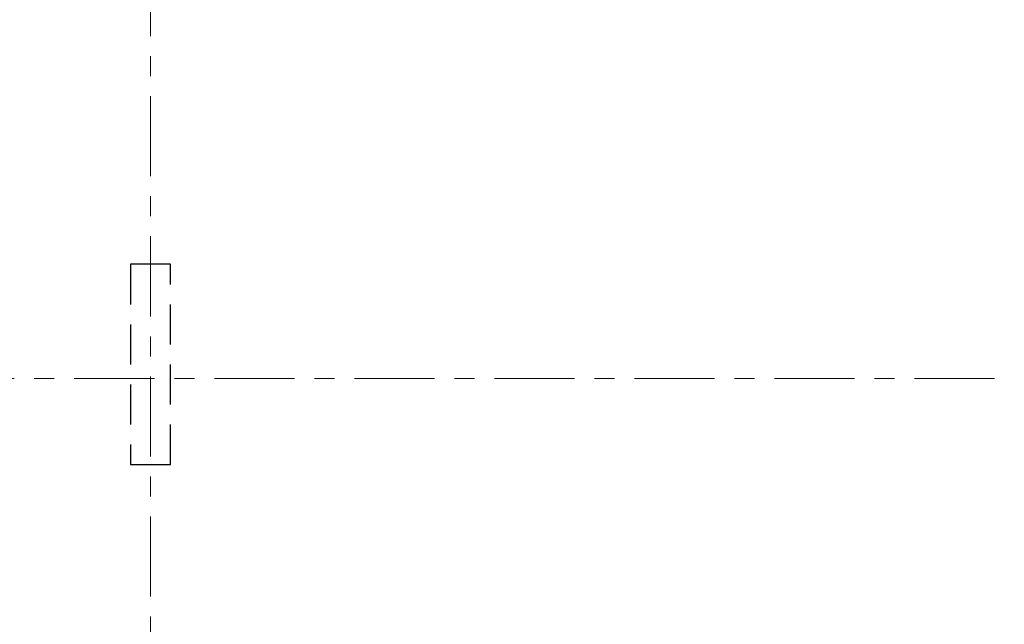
# Model space of a CAD drawing. Header units: metres. Extents: x -38 to 90, y -15 to 21.
# Tile 52 of 127: x 47.5 to 52.42, y 2.07 to 5.09. Entities that reach past the tile are written whole.
import ezdxf

# ---------------------------------------------------------------- set-up
doc = ezdxf.new("R2010")
doc.units = ezdxf.units.M
for name, pattern in [('______11', [0.5, 0.4, -0.05, 0, -0.05]), ('______2', [0.27, 0.2, -0.07]), ('______5', [1.1, 0.8, -0.1, 0.1, -0.1])]:
    doc.linetypes.add(name, pattern=pattern)
doc.layers.add('XR$2$Осевая линия (1)', color=7, linetype='______5', lineweight=13)
doc.layers.add('XR$5$Стена_ бетон несущ.', color=7, linetype='Continuous', lineweight=70, true_color=0xb4b496)

msp = doc.modelspace()

# ---------------------------------------------------------------- linework, layer by layer
at = {"layer": 'XR$2$Осевая линия (1)', "color": 253, "linetype": '______11', "lineweight": 13, "true_color": 0xa0a0a0, "transparency": 33554687}
for p, q in [((48.15, -3.39), (48.15, 8.13)), ((-2.63, 3.3), (62.6, 3.3))]:
    msp.add_line(p, q, dxfattribs=at)
at = {"layer": 'XR$5$Стена_ бетон несущ.', "color": 253, "linetype": '______2', "lineweight": -3, "true_color": 0xa0a0a0, "transparency": 33554687}
for p, q in [((48.25, 3.87), (48.05, 3.87)), ((48.05, 3.87), (48.05, 2.87)), ((48.25, 2.87), (48.25, 3.87)), ((48.05, 2.87), (48.25, 2.87))]:
    msp.add_line(p, q, dxfattribs=at)

doc.saveas('drawing.dxf')
